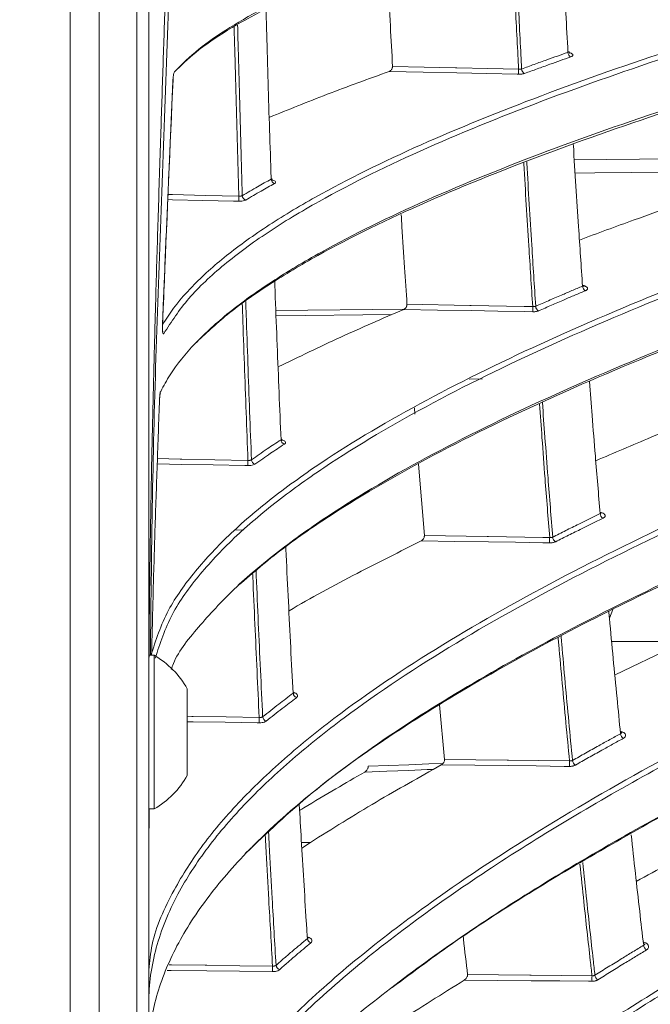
# Model space of a CAD drawing. Header units: millimetres. Extents: x 0 to 1118, y 0 to 864.
# Tile 144 of 256: x 391.78 to 399.47, y 423.44 to 435.46. Entities that reach past the tile are written whole.
import ezdxf

# ---------------------------------------------------------------- set-up
doc = ezdxf.new("R2010")
doc.units = ezdxf.units.MM
doc.styles.add('SLDTEXTSTYLE3', font='TXT', dxfattribs={"width": 0.605})
doc.dimstyles.new('SLDDIMSTYLE0', dxfattribs={"dimtxt": 3.175, "dimasz": 3.302, "dimexe": 0, "dimexo": 0.0625, "dimgap": 0.79375, "dimtad": 0, "dimtih": 1, "dimtoh": 1, "dimdec": 0, "dimlfac": 4, "dimrnd": 1e-09, "dimzin": 12, "dimdsep": 46, "dimtxsty": 'SLDTEXTSTYLE3', "dimsah": 1, "dimcen": 0.09, "dimadec": 0, "dimazin": 3, "dimtfac": 1, "dimtofl": 0, "dimtmove": 0, "dimatfit": 3, "dimfxl": 1, "dimfrac": 2, "dimtolj": 1, "dimtzin": 12, "dimarcsym": 0})
doc.dimstyles.new('SLDDIMSTYLE1', dxfattribs={"dimtxt": 3.175, "dimasz": 3.302, "dimexe": 0, "dimexo": 0.0625, "dimgap": 0.79375, "dimtad": 0, "dimtih": 1, "dimtoh": 1, "dimdec": 1, "dimlfac": 4, "dimrnd": 1e-09, "dimzin": 12, "dimdsep": 46, "dimtxsty": 'SLDTEXTSTYLE3', "dimsah": 1, "dimcen": 0.09, "dimadec": 0, "dimazin": 3, "dimtfac": 1, "dimtofl": 0, "dimtmove": 0, "dimatfit": 3, "dimfxl": 1, "dimfrac": 2, "dimtolj": 1, "dimtzin": 12, "dimarcsym": 0})

# ---------------------------------------------------------------- blocks, each defined once
blk = doc.blocks.new('_D')
at = {"color": 7, "linetype": 'Continuous', "lineweight": 0}
for p, q in [((297.585, 452.012), (447.586, 452.012)), ((445.986, 452.012), (445.986, 433.574)), ((445.986, 410.262), (445.986, 428.701)), ((390.092, 410.262), (447.586, 410.262))]:
    blk.add_line(p, q, dxfattribs=at)
for points in [[(445.986, 452.012), (445.478, 448.71), (446.494, 448.71)], [(445.986, 410.262), (446.494, 413.564), (445.478, 413.564)]]:
    blk.add_solid(points, dxfattribs=at)
at = {"color": 7, "linetype": 'Continuous', "lineweight": 0, "insert": (442.348, 432.794), "char_height": 3.175, "attachment_point": 1, "style": 'SLDTEXTSTYLE3'}
blk.add_mtext('167', dxfattribs=at)
blk = doc.blocks.new('_D_1')
at = {"color": 7, "linetype": 'Continuous', "lineweight": 0}
for p, q in [((378.572, 515.387), (455.724, 515.387)), ((454.124, 515.387), (454.124, 465.625)), ((454.124, 410.262), (454.124, 460.025)), ((390.092, 410.262), (455.724, 410.262))]:
    blk.add_line(p, q, dxfattribs=at)
for centre, start, end in [((453.54, 462.461), 153.4349, 206.5651), ((454.708, 462.461), 333.4349, 26.5651)]:
    blk.add_arc(centre, 5.448, start, end, dxfattribs=at)
for points in [[(454.124, 515.387), (453.616, 512.085), (454.632, 512.085)], [(454.124, 410.262), (454.632, 413.564), (453.616, 413.564)]]:
    blk.add_solid(points, dxfattribs=at)
at = {"color": 7, "linetype": 'Continuous', "lineweight": 0, "insert": (448.667, 464.117), "char_height": 3.175, "attachment_point": 1, "style": 'SLDTEXTSTYLE3'}
blk.add_mtext('420.5', dxfattribs=at)

msp = doc.modelspace()

# ---------------------------------------------------------------- linework, layer by layer
at = {"color": 7, "linetype": 'Continuous', "lineweight": 15}
for p, q in [((392.397, 419.637), (392.397, 476.387)), ((392.751, 476.387), (392.751, 419.637)), ((393.208, 419.637), (393.208, 476.387)), ((393.354, 476.387), (393.354, 419.637)), ((393.521, 431.723), (393.522, 431.723)), ((393.487, 430.825), (393.486, 430.825)), ((396.601, 430.644), (396.595, 430.72)), ((396.717, 429.16), (396.647, 430.03)), ((399.018, 428.258), (398.974, 428.154)), ((399.894, 427.87), (399.044, 427.462)), ((393.419, 427.7), (393.354, 427.7)), ((393.419, 425.825), (393.419, 427.7)), ((393.824, 426.235), (393.824, 427.29)), ((396.964, 426.429), (396.9, 427.097)), ((393.354, 425.825), (393.419, 425.825)), ((395.217, 425.416), (395.327, 425.416)), ((395.327, 425.416), (395.222, 425.347))]:
    msp.add_line(p, q, dxfattribs=at)
at = {"color": 9, "linetype": 'Continuous', "lineweight": 15}
for p, q in [((393.651, 434.727), (393.65, 434.727)), ((398.546, 433.746), (401.355, 433.774)), ((394.905, 431.908), (396.47, 431.924)), ((396.321, 431.857), (394.907, 431.843)), ((397.428, 431.075), (397.262, 431.068)), ((394.514, 429.232), (394.405, 429.227)), ((399.001, 427.869), (399.894, 427.87))]:
    msp.add_line(p, q, dxfattribs=at)
at = {"color": 7, "linetype": 'Continuous', "lineweight": 15, "flags": 128}
for points in [[(396.329, 434.885), (396.713, 434.877), (397.098, 434.869), (397.113, 434.868), (397.49, 434.86), (397.867, 434.852)], [(393.651, 434.727), (393.651, 434.727), (393.651, 434.727)], [(397.867, 434.79), (397.849, 434.79), (397.481, 434.798), (397.113, 434.806), (396.701, 434.815), (396.288, 434.824)], [(396.505, 431.984), (397.272, 431.97), (397.288, 431.969), (397.936, 431.957), (398.039, 431.955)], [(398.039, 431.891), (397.936, 431.893), (397.612, 431.899), (397.288, 431.905), (396.876, 431.913), (396.465, 431.921)], [(398.246, 429.071), (398.163, 429.073), (397.83, 429.078), (397.498, 429.083), (397.087, 429.089), (396.677, 429.096)], [(396.717, 429.16), (397.482, 429.149), (397.498, 429.148), (398.163, 429.138), (398.246, 429.137)], [(396.964, 426.429), (397.345, 426.424), (397.726, 426.42), (397.742, 426.42), (398.115, 426.415), (398.488, 426.411)], [(398.488, 426.344), (398.424, 426.344), (398.083, 426.349), (397.742, 426.353), (397.333, 426.358), (396.923, 426.363)], [(397.244, 423.803), (397.623, 423.799), (398.003, 423.796), (398.02, 423.796), (398.391, 423.793), (398.762, 423.789)], [(398.762, 423.722), (398.719, 423.722), (398.37, 423.725), (398.02, 423.728), (397.611, 423.732), (397.203, 423.735)]]:
    msp.add_lwpolyline(points, dxfattribs=at)
at = {"color": 9, "linetype": 'Continuous', "lineweight": 15, "flags": 128}
for points in [[(401.022, 433.608), (398.795, 433.586), (398.556, 433.584)], [(393.59, 433.322), (393.626, 433.321), (393.643, 433.321), (394.048, 433.312), (394.454, 433.303)], [(394.454, 433.241), (394.387, 433.242), (394.015, 433.25), (393.643, 433.258), (393.588, 433.26)], [(394.565, 430.014), (394.526, 430.015), (394.141, 430.022), (393.757, 430.029), (393.457, 430.035)], [(393.46, 430.099), (393.739, 430.094), (393.757, 430.093), (394.161, 430.086), (394.565, 430.078)], [(393.824, 426.955), (393.878, 426.954), (393.896, 426.954), (394.299, 426.947), (394.702, 426.941)], [(394.702, 426.875), (394.678, 426.876), (394.287, 426.882), (393.896, 426.888), (393.824, 426.889)], [(396.825, 426.307), (396.753, 426.304), (396.529, 426.295), (396.26, 426.285), (395.991, 426.275)], [(396.032, 426.346), (396.28, 426.355), (396.527, 426.364), (396.773, 426.374), (396.944, 426.38)], [(393.603, 423.922), (393.633, 423.922), (394.044, 423.917), (394.062, 423.917), (394.464, 423.912), (394.865, 423.907)], [(394.865, 423.839), (394.858, 423.84), (394.46, 423.844), (394.062, 423.849), (393.629, 423.855), (393.578, 423.855)]]:
    msp.add_lwpolyline(points, dxfattribs=at)
at = {"color": 7, "linetype": 'Continuous', "lineweight": 15}
for centre, radius, start, end in [((398.529, 435.057), 0.0605, 180.147, 245.7493), ((398.537, 434.821), 0.671, 177.3571, 182.6429), ((397.964, 434.855), 0.06, 180.299, 246.8758), ((394.904, 433.512), 0.0566, 181.411, 254.938), ((395.113, 433.272), 0.66, 177.3011, 182.6989), ((394.552, 433.31), 0.056, 181.572, 256.2072), ((398.711, 432.206), 0.064, 181.5005, 243.5668), ((398.762, 431.923), 0.723, 177.4697, 182.5303), ((398.139, 431.96), 0.0633, 181.634, 244.7193), ((395.026, 430.333), 0.0586, 182.5836, 253.1865), ((395.277, 430.046), 0.713, 177.4185, 182.5815), ((394.665, 430.088), 0.0579, 182.7168, 254.5566), ((398.929, 429.432), 0.0675, 182.8561, 241.5484), ((399.014, 429.104), 0.769, 177.5576, 182.4424), ((398.349, 429.145), 0.0666, 182.9799, 242.7105), ((392.881, 426.762), 1.081, 29.2162, 60.1179), ((395.176, 427.24), 0.0607, 183.8349, 251.4676), ((395.46, 426.908), 0.758, 177.5103, 182.4897), ((394.804, 426.954), 0.0598, 183.9505, 252.9215), ((399.181, 426.748), 0.0711, 184.2163, 239.6945), ((399.294, 426.377), 0.807, 177.6248, 182.3752), ((398.594, 426.421), 0.0701, 184.3385, 240.8499), ((392.881, 426.762), 1.081, 299.8821, 330.7838), ((395.353, 424.248), 0.0629, 185.163, 249.7769), ((399.467, 424.168), 0.0748, 185.596, 238.0098), ((395.661, 423.873), 0.797, 177.5807, 182.4193), ((394.969, 423.922), 0.0618, 185.273, 251.295), ((399.598, 423.755), 0.836, 177.6739, 182.3261), ((398.872, 423.802), 0.0736, 185.7234, 239.1424)]:
    msp.add_arc(centre, radius, start, end, dxfattribs=at)
for points, knots in [([(393.357, 468.363), (393.357, 468.325), (393.358, 468.128), (393.362, 467.773), (393.367, 467.299), (393.373, 466.935), (393.378, 466.638), (393.383, 466.346), (393.392, 465.885), (393.406, 465.239), (393.42, 464.669), (393.432, 464.255), (393.437, 464.054), (393.443, 463.858), (393.449, 463.643), (393.461, 463.228), (393.479, 462.638), (393.503, 461.905), (393.525, 461.233), (393.546, 460.586), (393.568, 459.939), (393.589, 459.33), (393.609, 458.734), (393.632, 458.008), (393.657, 457.244), (393.681, 456.454), (393.701, 455.748), (393.723, 454.942), (393.743, 454.119), (393.762, 453.271), (393.778, 452.43), (393.791, 451.6), (393.8, 450.935), (393.806, 450.385), (393.811, 449.854), (393.814, 449.304), (393.817, 448.814), (393.817, 448.462), (393.818, 448.207), (393.818, 448.017), (393.818, 447.827), (393.817, 447.545), (393.816, 447.124), (393.814, 446.635), (393.811, 446.155), (393.807, 445.737), (393.8, 445.038), (393.789, 444.255), (393.776, 443.492), (393.769, 443.105), (393.765, 442.912), (393.763, 442.816), (393.762, 442.767), (393.761, 442.743), (393.761, 442.731), (393.761, 442.725), (393.761, 442.722), (393.761, 442.721), (393.761, 442.72), (393.761, 442.719), (393.761, 442.719), (393.761, 442.719), (393.761, 442.719), (393.761, 442.719), (393.761, 442.719), (393.761, 442.719), (393.756, 442.471), (393.742, 441.858), (393.721, 441.021), (393.698, 440.172), (393.674, 439.331), (393.647, 438.466), (393.618, 437.572), (393.589, 436.697), (393.558, 435.791), (393.528, 434.888), (393.499, 434.002), (393.47, 433.092), (393.444, 432.23), (393.421, 431.392), (393.4, 430.546), (393.381, 429.625), (393.367, 428.693), (393.359, 428.038), (393.358, 427.695), (393.357, 427.662)], [0, 0, 0, 0, 0.002821, 0.014477, 0.026133, 0.037789, 0.041309, 0.047996, 0.059344, 0.075235, 0.09567, 0.101354, 0.105685, 0.1105, 0.115798, 0.121581, 0.141077, 0.159302, 0.175581, 0.190632, 0.206988, 0.223343, 0.235492, 0.250923, 0.276871, 0.291799, 0.309166, 0.328969, 0.35121, 0.369794, 0.391475, 0.413156, 0.430963, 0.440548, 0.453649, 0.470084, 0.481109, 0.489751, 0.49601, 0.499885, 0.503762, 0.510021, 0.520678, 0.534768, 0.546034, 0.556057, 0.5656, 0.597482, 0.613752, 0.621886, 0.625954, 0.627988, 0.629004, 0.629513, 0.629767, 0.629894, 0.629958, 0.62999, 0.630005, 0.630013, 0.630017, 0.630019, 0.63002, 0.630021, 0.630021, 0.630021, 0.630021, 0.648278, 0.675226, 0.69174, 0.71082, 0.737213, 0.755562, 0.776697, 0.801728, 0.822324, 0.843286, 0.867086, 0.889385, 0.906828, 0.928855, 0.951762, 0.974669, 0.997579, 1, 1, 1, 1]), ([(393.375, 427.7), (393.382, 428.383), (393.4, 430.269), (393.554, 434.557), (393.793, 440.6), (393.928, 447.889), (393.8, 455.219), (393.559, 461.325), (393.401, 465.694), (393.382, 467.621), (393.375, 468.325)], [0, 0, 0, 0, 0.05044, 0.139193, 0.316724, 0.496924, 0.677287, 0.857778, 0.948032, 1, 1, 1, 1]), ([(408.959, 439.197), (407.662, 438.96), (405.715, 438.604), (403.231, 438.095), (401.426, 437.697), (399.703, 437.278), (398.076, 436.832), (396.576, 436.355), (395.286, 435.854), (394.433, 435.414), (393.926, 435.07), (393.749, 434.897), (393.667, 434.818)], [0, 0, 0, 0, 0.201749, 0.302916, 0.404228, 0.505107, 0.606318, 0.709053, 0.812653, 0.908928, 0.957843, 1, 1, 1, 1]), ([(393.671, 434.824), (393.763, 434.915), (393.948, 435.097), (394.467, 435.453), (395.309, 435.889), (396.58, 436.385), (398.058, 436.859), (399.696, 437.309), (401.44, 437.734), (403.254, 438.135), (405.736, 438.644), (407.686, 439), (408.987, 439.237)], [0, 0, 0, 0, 0.047563, 0.095408, 0.192747, 0.292305, 0.392806, 0.495337, 0.598281, 0.698405, 0.798692, 1, 1, 1, 1]), ([(393.522, 431.729), (393.534, 431.749), (393.621, 431.9), (393.848, 432.178), (394.261, 432.558), (394.776, 432.93), (395.547, 433.395), (396.647, 433.936), (398.138, 434.539), (399.78, 435.113), (401.53, 435.655), (403.345, 436.167), (405.827, 436.818), (407.773, 437.274), (409.072, 437.579)], [0, 0, 0, 0, 0.0081467, 0.059481, 0.1108267, 0.163491, 0.2161656, 0.3133451, 0.4105867, 0.5102972, 0.6100339, 0.7073182, 0.8046124, 1, 1, 1, 1]), ([(409.1, 437.523), (407.806, 437.219), (405.865, 436.763), (403.384, 436.113), (401.581, 435.604), (399.856, 435.07), (398.227, 434.504), (396.72, 433.897), (395.59, 433.343), (394.793, 432.862), (394.258, 432.467), (393.816, 432.056), (393.631, 431.77), (393.538, 431.627)], [0, 0, 0, 0, 0.193505, 0.290512, 0.38765, 0.484323, 0.5813, 0.679671, 0.778832, 0.833242, 0.887935, 0.943723, 1, 1, 1, 1]), ([(393.5, 430.92), (393.536, 430.987), (393.642, 431.185), (393.907, 431.508), (394.324, 431.888), (394.843, 432.26), (395.617, 432.723), (396.721, 433.262), (398.212, 433.864), (399.858, 434.436), (401.607, 434.976), (403.422, 435.487), (405.904, 436.137), (407.848, 436.594), (409.145, 436.898)], [0, 0, 0, 0, 0.026008, 0.07628, 0.126926, 0.178559, 0.230456, 0.325438, 0.421272, 0.51893, 0.616958, 0.712454, 0.808093, 1, 1, 1, 1]), ([(398.469, 435.057), (398.46, 435.216), (398.442, 435.551), (398.415, 436.064), (398.392, 436.52), (398.379, 436.801), (398.375, 436.903)], [0, 0, 0, 0, 0.26035, 0.547234, 0.834142, 1, 1, 1, 1]), ([(409.117, 436.861), (407.824, 436.557), (405.882, 436.101), (403.398, 435.451), (401.592, 434.943), (399.864, 434.409), (398.228, 433.843), (396.716, 433.238), (395.592, 432.692), (394.816, 432.227), (394.305, 431.868), (394.045, 431.622), (393.92, 431.503)], [0, 0, 0, 0, 0.2081, 0.312413, 0.416862, 0.520918, 0.625297, 0.731156, 0.837855, 0.892852, 0.948095, 1, 1, 1, 1]), ([(396.329, 434.885), (396.32, 435.05), (396.301, 435.394), (396.279, 435.837), (396.266, 436.116), (396.261, 436.213)], [0, 0, 0, 0, 0.373172, 0.780948, 1, 1, 1, 1]), ([(394.848, 433.51), (394.848, 433.516), (394.841, 433.716), (394.828, 434.109), (394.81, 434.695), (394.796, 435.182), (394.788, 435.475), (394.785, 435.569)], [0, 0, 0, 0, 0.008896, 0.292379, 0.575907, 0.863604, 1, 1, 1, 1]), ([(393.381, 427.698), (393.44, 427.883), (393.552, 428.23), (393.91, 428.728), (394.347, 429.195), (394.889, 429.652), (395.686, 430.217), (396.81, 430.871), (398.315, 431.597), (399.968, 432.289), (401.721, 432.943), (403.538, 433.562), (406.019, 434.351), (407.958, 434.908), (409.252, 435.28)], [0, 0, 0, 0, 0.056508, 0.105931, 0.155724, 0.206484, 0.2575, 0.349249, 0.441778, 0.535971, 0.630498, 0.72264, 0.814911, 1, 1, 1, 1]), ([(409.28, 435.222), (407.991, 434.852), (406.057, 434.297), (403.577, 433.508), (401.772, 432.893), (400.042, 432.248), (398.403, 431.565), (396.883, 430.835), (395.746, 430.176), (394.948, 429.611), (394.41, 429.16), (393.966, 428.69), (393.604, 428.191), (393.492, 427.844), (393.434, 427.665)], [0, 0, 0, 0, 0.1849398, 0.2776157, 0.3704032, 0.4628011, 0.5554679, 0.649374, 0.7439856, 0.7935687, 0.8433706, 0.8940079, 0.945015, 1, 1, 1, 1]), ([(397.904, 434.854), (397.955, 434.873), (398.057, 434.911), (398.203, 434.963), (398.34, 435.012), (398.426, 435.042), (398.469, 435.057)], [0, 0, 0, 0, 0.275066, 0.550145, 0.775069, 1, 1, 1, 1]), ([(398.504, 435.002), (398.462, 434.987), (398.376, 434.957), (398.239, 434.908), (398.094, 434.856), (397.991, 434.818), (397.94, 434.8)], [0, 0, 0, 0, 0.224931, 0.449867, 0.724928, 1, 1, 1, 1]), ([(398.469, 435.057), (398.471, 435.058), (398.477, 435.06), (398.481, 435.064), (398.481, 435.067), (398.481, 435.069)], [0, 0, 0, 0, 0.3099062, 0.7637409, 1, 1, 1, 1]), ([(398.491, 435.046), (398.491, 435.046), (398.491, 435.046), (398.486, 435.052), (398.481, 435.061), (398.482, 435.067), (398.482, 435.069)], [0, 0, 0, 0, 0.226837, 0.506407, 0.872885, 1, 1, 1, 1]), ([(396.288, 434.824), (396.294, 434.827), (396.304, 434.832), (396.316, 434.845), (396.324, 434.859), (396.328, 434.873), (396.328, 434.881), (396.329, 434.885)], [0, 0, 0, 0, 0.285016, 0.527761, 0.711601, 0.862387, 1, 1, 1, 1]), ([(397.867, 434.852), (397.868, 434.852), (397.871, 434.852), (397.876, 434.851), (397.883, 434.851), (397.891, 434.852), (397.898, 434.853), (397.902, 434.854), (397.904, 434.854)], [0, 0, 0, 0, 0.0975519, 0.1957393, 0.3943375, 0.5986405, 0.7964062, 1, 1, 1, 1]), ([(393.521, 431.723), (393.531, 431.96), (393.551, 432.456), (393.583, 433.205), (393.617, 433.969), (393.639, 434.474), (393.65, 434.727)], [0, 0, 0, 0, 0.236291, 0.495692, 0.747846, 1, 1, 1, 1]), ([(393.522, 431.723), (393.53, 431.907), (393.57, 432.908), (393.615, 433.909), (393.651, 434.727)], [0, 0, 0, 0, 0.183745, 1, 1, 1, 1]), ([(393.671, 434.824), (393.668, 434.821), (393.663, 434.813), (393.657, 434.79), (393.652, 434.761), (393.651, 434.738), (393.65, 434.727)], [0, 0, 0, 0, 0.244749, 0.498227, 0.748916, 1, 1, 1, 1]), ([(393.651, 434.727), (393.652, 434.732), (393.652, 434.741), (393.653, 434.748), (393.653, 434.751)], [0, 0, 0, 0, 0.6648096, 1, 1, 1, 1]), ([(396.288, 434.824), (396.033, 434.732), (395.528, 434.549), (395.057, 434.358), (394.824, 434.263)], [0, 0, 0, 0, 0.50447, 1, 1, 1, 1]), ([(397.867, 434.79), (397.87, 434.79), (397.875, 434.79), (397.886, 434.79), (397.899, 434.791), (397.915, 434.793), (397.928, 434.796), (397.936, 434.798), (397.94, 434.8)], [0, 0, 0, 0, 0.0971435, 0.1949279, 0.3933249, 0.5974286, 0.7958361, 1, 1, 1, 1]), ([(393.628, 427.526), (393.637, 427.55), (393.701, 427.736), (393.982, 428.074), (394.412, 428.542), (394.963, 428.999), (395.764, 429.563), (396.893, 430.214), (398.4, 430.938), (400.054, 431.627), (401.807, 432.28), (403.624, 432.898), (406.105, 433.685), (408.041, 434.242), (409.333, 434.614)], [0, 0, 0, 0, 0.007756, 0.059804, 0.112241, 0.165696, 0.21942, 0.315851, 0.413091, 0.512052, 0.611359, 0.708283, 0.805338, 1, 1, 1, 1]), ([(409.304, 434.58), (408.016, 434.209), (406.081, 433.652), (403.599, 432.864), (401.791, 432.25), (400.057, 431.605), (398.413, 430.923), (396.885, 430.194), (395.743, 429.535), (394.936, 428.975), (394.592, 428.678), (394.423, 428.53)], [0, 0, 0, 0, 0.219448, 0.329402, 0.439485, 0.549219, 0.659267, 0.770763, 0.883083, 0.942254, 1, 1, 1, 1]), ([(398.647, 432.204), (398.639, 432.325), (398.622, 432.566), (398.595, 432.973), (398.566, 433.424), (398.545, 433.76), (398.534, 433.931), (398.534, 433.936)], [0, 0, 0, 0, 0.210659, 0.421335, 0.706289, 0.991287, 1, 1, 1, 1]), ([(401.304, 433.702), (400.98, 433.595), (400.294, 433.369), (399.394, 433.058), (398.83, 432.849), (398.609, 432.767)], [0, 0, 0, 0, 0.352369, 0.745914, 1, 1, 1, 1]), ([(394.496, 433.308), (394.527, 433.327), (394.588, 433.363), (394.678, 433.415), (394.764, 433.464), (394.82, 433.495), (394.848, 433.51)], [0, 0, 0, 0, 0.268262, 0.536547, 0.768267, 1, 1, 1, 1]), ([(394.848, 433.51), (394.85, 433.512), (394.854, 433.515), (394.854, 433.518), (394.853, 433.519)], [0, 0, 0, 0, 0.682642, 1, 1, 1, 1]), ([(394.865, 433.494), (394.865, 433.494), (394.864, 433.494), (394.859, 433.5), (394.854, 433.509), (394.855, 433.516), (394.855, 433.519)], [0, 0, 0, 0, 0.216007, 0.477281, 0.824028, 1, 1, 1, 1]), ([(394.89, 433.457), (394.862, 433.442), (394.806, 433.411), (394.72, 433.362), (394.63, 433.31), (394.569, 433.274), (394.539, 433.255)], [0, 0, 0, 0, 0.231728, 0.463471, 0.731724, 1, 1, 1, 1]), ([(394.454, 433.303), (394.454, 433.303), (394.461, 433.302), (394.473, 433.302), (394.487, 433.304), (394.493, 433.307), (394.496, 433.308)], [0, 0, 0, 0, 0.046613, 0.365357, 0.682945, 1, 1, 1, 1]), ([(394.454, 433.241), (394.455, 433.241), (394.468, 433.24), (394.492, 433.242), (394.521, 433.247), (394.533, 433.253), (394.539, 433.255)], [0, 0, 0, 0, 0.04646, 0.364559, 0.682266, 1, 1, 1, 1]), ([(396.505, 431.984), (396.495, 432.133), (396.474, 432.447), (396.45, 432.812), (396.437, 433.028), (396.434, 433.077)], [0, 0, 0, 0, 0.412103, 0.865292, 1, 1, 1, 1]), ([(409.485, 432.984), (408.202, 432.548), (406.277, 431.893), (403.799, 430.969), (401.993, 430.251), (400.259, 429.498), (398.61, 428.704), (397.076, 427.856), (395.917, 427.091), (395.095, 426.434), (394.533, 425.907), (394.059, 425.357), (393.675, 424.764), (393.417, 424.129), (393.354, 423.683), (393.354, 423.458), (393.354, 423.458)], [0, 0, 0, 0, 0.174179, 0.261424, 0.348761, 0.435785, 0.523041, 0.611368, 0.700306, 0.747344, 0.794579, 0.842566, 0.890888, 0.94509, 0.999999, 1, 1, 1, 1]), ([(393.354, 422.85), (393.354, 422.85), (393.354, 423.053), (393.406, 423.465), (393.637, 424.08), (394.015, 424.692), (394.574, 425.349), (395.341, 426.042), (396.328, 426.761), (397.447, 427.452), (398.644, 428.101), (399.886, 428.707), (401.579, 429.467), (403.819, 430.373), (406.635, 431.405), (408.573, 432.064), (409.543, 432.394)], [0, 0, 0, 0, 0.000001, 0.049648, 0.10042, 0.151729, 0.204059, 0.271398, 0.339321, 0.408589, 0.478159, 0.542737, 0.607435, 0.737416, 0.868627, 1, 1, 1, 1]), ([(409.515, 432.364), (408.555, 432.037), (406.635, 431.384), (403.831, 430.358), (401.584, 429.451), (399.871, 428.683), (398.626, 428.076), (397.438, 427.434), (396.327, 426.75), (395.327, 426.037), (394.796, 425.531), (394.536, 425.283)], [0, 0, 0, 0, 0.163694, 0.327523, 0.492271, 0.575044, 0.65781, 0.743222, 0.828946, 0.916005, 1, 1, 1, 1]), ([(394.968, 430.33), (394.96, 430.522), (394.944, 430.905), (394.921, 431.484), (394.903, 431.936), (394.894, 432.197), (394.891, 432.263)], [0, 0, 0, 0, 0.2995305, 0.5991104, 0.8984174, 1, 1, 1, 1]), ([(398.076, 431.959), (398.127, 431.981), (398.231, 432.027), (398.379, 432.09), (398.517, 432.149), (398.604, 432.186), (398.647, 432.204)], [0, 0, 0, 0, 0.275391, 0.550793, 0.775394, 1, 1, 1, 1]), ([(398.647, 432.204), (398.65, 432.205), (398.655, 432.208), (398.66, 432.213), (398.659, 432.217), (398.659, 432.218)], [0, 0, 0, 0, 0.3079374, 0.7508664, 1, 1, 1, 1]), ([(398.667, 432.201), (398.666, 432.201), (398.666, 432.201), (398.661, 432.208), (398.661, 432.215), (398.661, 432.218)], [0, 0, 0, 0, 0.288008, 0.714833, 1, 1, 1, 1]), ([(398.683, 432.148), (398.639, 432.13), (398.553, 432.094), (398.415, 432.035), (398.267, 431.971), (398.164, 431.926), (398.112, 431.903)], [0, 0, 0, 0, 0.2246064, 0.4492183, 0.7246037, 1, 1, 1, 1]), ([(396.465, 431.921), (396.47, 431.924), (396.48, 431.929), (396.493, 431.943), (396.501, 431.958), (396.505, 431.971), (396.505, 431.98), (396.505, 431.984)], [0, 0, 0, 0, 0.28486, 0.526364, 0.709026, 0.858674, 1, 1, 1, 1]), ([(398.039, 431.955), (398.04, 431.955), (398.043, 431.955), (398.049, 431.955), (398.055, 431.955), (398.063, 431.955), (398.07, 431.957), (398.074, 431.958), (398.076, 431.959)], [0, 0, 0, 0, 0.097072, 0.194756, 0.396611, 0.604351, 0.799412, 1, 1, 1, 1]), ([(396.465, 431.921), (396.206, 431.809), (395.678, 431.58), (395.184, 431.34), (394.931, 431.218)], [0, 0, 0, 0, 0.488523, 1, 1, 1, 1]), ([(398.039, 431.891), (398.042, 431.891), (398.047, 431.891), (398.058, 431.892), (398.071, 431.893), (398.087, 431.895), (398.1, 431.899), (398.108, 431.902), (398.112, 431.903)], [0, 0, 0, 0, 0.096575, 0.193769, 0.395354, 0.602843, 0.798693, 1, 1, 1, 1]), ([(393.525, 431.648), (393.525, 431.648), (393.525, 431.648), (393.525, 431.65), (393.524, 431.657), (393.522, 431.671), (393.521, 431.694), (393.521, 431.715), (393.522, 431.727), (393.522, 431.729)], [0, 0, 0, 0, 0.015691, 0.109936, 0.244094, 0.433624, 0.66921, 0.939614, 1, 1, 1, 1]), ([(393.521, 431.723), (393.521, 431.716), (393.521, 431.699), (393.521, 431.671), (393.523, 431.645), (393.527, 431.627), (393.532, 431.62), (393.536, 431.625), (393.538, 431.627)], [0, 0, 0, 0, 0.101897, 0.280347, 0.459914, 0.640086, 0.820102, 1, 1, 1, 1]), ([(398.862, 429.428), (398.852, 429.545), (398.832, 429.779), (398.799, 430.178), (398.766, 430.598), (398.743, 430.902), (398.732, 431.04)], [0, 0, 0, 0, 0.219705, 0.439428, 0.744506, 1, 1, 1, 1]), ([(401.234, 431.06), (400.644, 430.829), (399.821, 430.507), (399.032, 430.169), (398.808, 430.073)], [0, 0, 0, 0, 0.716087, 1, 1, 1, 1]), ([(393.5, 430.92), (393.498, 430.917), (393.495, 430.91), (393.491, 430.888), (393.488, 430.858), (393.487, 430.836), (393.486, 430.825)], [0, 0, 0, 0, 0.196798, 0.465113, 0.732369, 1, 1, 1, 1]), ([(393.487, 430.825), (393.487, 430.831), (393.488, 430.848), (393.49, 430.872), (393.493, 430.891), (393.495, 430.899), (393.496, 430.902), (393.495, 430.9), (393.495, 430.9)], [0, 0, 0, 0, 0.160158, 0.440307, 0.666259, 0.826774, 0.934395, 1, 1, 1, 1]), ([(409.708, 430.819), (408.433, 430.317), (406.52, 429.563), (404.047, 428.508), (402.09, 427.62), (400.067, 426.616), (398.375, 425.656), (397.118, 424.837), (396.227, 424.188), (395.416, 423.509), (394.741, 422.836), (394.201, 422.174), (393.798, 421.529), (393.499, 420.858), (393.417, 420.401), (393.376, 420.17)], [0, 0, 0, 0, 0.17646, 0.264807, 0.353233, 0.463602, 0.574431, 0.631019, 0.687761, 0.745284, 0.802792, 0.851155, 0.900415, 0.949663, 1, 1, 1, 1]), ([(393.389, 427.7), (393.395, 427.947), (393.407, 428.456), (393.43, 429.231), (393.457, 430.025), (393.476, 430.558), (393.486, 430.825)], [0, 0, 0, 0, 0.2376094, 0.4879482, 0.7439727, 1, 1, 1, 1]), ([(394.608, 430.085), (394.639, 430.107), (394.702, 430.152), (394.794, 430.214), (394.882, 430.274), (394.939, 430.311), (394.968, 430.33)], [0, 0, 0, 0, 0.268707, 0.537438, 0.768712, 1, 1, 1, 1]), ([(395.009, 430.277), (394.981, 430.258), (394.924, 430.221), (394.836, 430.161), (394.744, 430.098), (394.681, 430.054), (394.65, 430.032)], [0, 0, 0, 0, 0.231283, 0.46258, 0.731279, 1, 1, 1, 1]), ([(394.968, 430.33), (394.971, 430.332), (394.975, 430.335), (394.974, 430.339), (394.974, 430.34)], [0, 0, 0, 0, 0.677156, 1, 1, 1, 1]), ([(394.982, 430.321), (394.982, 430.321), (394.981, 430.322), (394.976, 430.329), (394.975, 430.337), (394.975, 430.34)], [0, 0, 0, 0, 0.27621, 0.677193, 1, 1, 1, 1]), ([(393.392, 419.692), (393.436, 419.903), (393.524, 420.324), (393.809, 420.952), (394.197, 421.571), (394.715, 422.211), (395.361, 422.861), (396.138, 423.52), (397.001, 424.158), (398.267, 424.994), (400.017, 425.993), (402.111, 427.032), (404.109, 427.936), (406.582, 428.99), (408.495, 429.747), (409.771, 430.251)], [0, 0, 0, 0, 0.0462554, 0.0925197, 0.1402507, 0.1879926, 0.2432132, 0.2987318, 0.3549678, 0.4113767, 0.5277946, 0.6448705, 0.7335019, 0.8222237, 1, 1, 1, 1]), ([(409.742, 430.224), (408.468, 429.72), (406.556, 428.964), (404.081, 427.909), (402.113, 427.018), (400.069, 426.008), (398.358, 425.036), (397.123, 424.241), (396.578, 423.834), (396.326, 423.646)], [0, 0, 0, 0, 0.258203, 0.387459, 0.516824, 0.680196, 0.844251, 0.928037, 1, 1, 1, 1]), ([(394.565, 430.078), (394.568, 430.078), (394.574, 430.078), (394.583, 430.078), (394.591, 430.079), (394.597, 430.081), (394.603, 430.083), (394.606, 430.084), (394.608, 430.085)], [0, 0, 0, 0, 0.176374, 0.359033, 0.517152, 0.679859, 0.837608, 1, 1, 1, 1]), ([(394.565, 430.014), (394.566, 430.014), (394.579, 430.014), (394.602, 430.015), (394.631, 430.022), (394.644, 430.029), (394.65, 430.032)], [0, 0, 0, 0, 0.036888, 0.35826, 0.679114, 1, 1, 1, 1]), ([(398.283, 429.141), (398.335, 429.168), (398.441, 429.221), (398.59, 429.295), (398.73, 429.364), (398.818, 429.407), (398.862, 429.428)], [0, 0, 0, 0, 0.2757193, 0.5514491, 0.775722, 1, 1, 1, 1]), ([(398.862, 429.428), (398.864, 429.429), (398.87, 429.432), (398.874, 429.438), (398.874, 429.443), (398.874, 429.444)], [0, 0, 0, 0, 0.307931, 0.742141, 1, 1, 1, 1]), ([(398.879, 429.432), (398.878, 429.433), (398.878, 429.433), (398.874, 429.439), (398.875, 429.443), (398.875, 429.444)], [0, 0, 0, 0, 0.317982, 0.853948, 1, 1, 1, 1]), ([(398.897, 429.372), (398.853, 429.351), (398.766, 429.308), (398.626, 429.239), (398.476, 429.165), (398.371, 429.112), (398.319, 429.085)], [0, 0, 0, 0, 0.224279, 0.448563, 0.724276, 1, 1, 1, 1]), ([(396.677, 429.096), (396.416, 428.964), (395.865, 428.685), (395.328, 428.4), (395.065, 428.242), (395.064, 428.242)], [0, 0, 0, 0, 0.471532, 0.998513, 1, 1, 1, 1]), ([(396.677, 429.096), (396.682, 429.099), (396.693, 429.105), (396.705, 429.12), (396.713, 429.134), (396.717, 429.148), (396.717, 429.156), (396.717, 429.16)], [0, 0, 0, 0, 0.284579, 0.524959, 0.706472, 0.854917, 1, 1, 1, 1]), ([(398.246, 429.137), (398.248, 429.137), (398.25, 429.137), (398.256, 429.136), (398.262, 429.136), (398.27, 429.137), (398.277, 429.139), (398.281, 429.14), (398.283, 429.141)], [0, 0, 0, 0, 0.094279, 0.189103, 0.392904, 0.602632, 0.798551, 1, 1, 1, 1]), ([(398.246, 429.071), (398.249, 429.071), (398.254, 429.071), (398.265, 429.072), (398.278, 429.073), (398.293, 429.076), (398.307, 429.08), (398.315, 429.084), (398.319, 429.085)], [0, 0, 0, 0, 0.093701, 0.187958, 0.391397, 0.600804, 0.797671, 1, 1, 1, 1]), ([(395.115, 427.236), (395.105, 427.422), (395.086, 427.794), (395.058, 428.356), (395.038, 428.766), (395.028, 428.989), (395.026, 429.023)], [0, 0, 0, 0, 0.314562, 0.629176, 0.943538, 1, 1, 1, 1]), ([(393.462, 417.379), (393.503, 417.513), (393.619, 417.894), (393.911, 418.515), (394.366, 419.237), (394.929, 419.944), (395.783, 420.84), (397.013, 421.894), (398.684, 423.076), (400.518, 424.201), (402.399, 425.235), (404.278, 426.189), (406.745, 427.373), (408.646, 428.227), (409.914, 428.798)], [0, 0, 0, 0, 0.027034, 0.077468, 0.128298, 0.180155, 0.232282, 0.331525, 0.431681, 0.533683, 0.636027, 0.72689, 0.817834, 1, 1, 1, 1]), ([(409.944, 428.738), (408.678, 428.17), (406.779, 427.316), (404.313, 426.133), (402.45, 425.187), (400.596, 424.169), (398.779, 423.059), (397.09, 421.871), (395.844, 420.808), (394.99, 419.911), (394.431, 419.214), (393.968, 418.487), (393.671, 417.859), (393.552, 417.474), (393.513, 417.345)], [0, 0, 0, 0, 0.182172, 0.273339, 0.364573, 0.464526, 0.564744, 0.666274, 0.768611, 0.819176, 0.869969, 0.921643, 0.973711, 1, 1, 1, 1]), ([(399.11, 426.743), (399.096, 426.887), (399.066, 427.192), (399.02, 427.662), (398.987, 428.014), (398.97, 428.205), (398.967, 428.233)], [0, 0, 0, 0, 0.293317, 0.61957, 0.94585, 1, 1, 1, 1]), ([(396.518, 415.575), (396.856, 415.903), (397.532, 416.562), (399.03, 417.816), (401.046, 419.299), (403.628, 420.969), (406.954, 422.951), (410.247, 424.797), (413.386, 426.603), (414.869, 427.568), (415.612, 428.051)], [0, 0, 0, 0, 0.066779, 0.133773, 0.26881, 0.402355, 0.53617, 0.768031, 0.883937, 1, 1, 1, 1]), ([(415.616, 427.494), (415.039, 427.109), (413.885, 426.338), (411.445, 424.884), (408.57, 423.252), (405.333, 421.386), (402.411, 419.592), (400.098, 418.002), (398.356, 416.651), (397.556, 415.934), (397.155, 415.575)], [0, 0, 0, 0, 0.095071, 0.190331, 0.381226, 0.535051, 0.688989, 0.843942, 0.921866, 1, 1, 1, 1]), ([(394.744, 426.949), (394.777, 426.975), (394.842, 427.027), (394.936, 427.101), (395.027, 427.17), (395.086, 427.214), (395.115, 427.236)], [0, 0, 0, 0, 0.2692064, 0.5384348, 0.7692109, 1, 1, 1, 1]), ([(395.156, 427.182), (395.127, 427.161), (395.069, 427.117), (394.978, 427.047), (394.884, 426.974), (394.819, 426.922), (394.786, 426.896)], [0, 0, 0, 0, 0.230785, 0.461583, 0.730781, 1, 1, 1, 1]), ([(395.115, 427.236), (395.115, 427.236), (395.119, 427.238), (395.122, 427.242), (395.121, 427.247), (395.121, 427.248)], [0, 0, 0, 0, 0.071813, 0.6754, 1, 1, 1, 1]), ([(395.127, 427.234), (395.127, 427.235), (395.126, 427.235), (395.122, 427.241), (395.123, 427.247), (395.123, 427.248)], [0, 0, 0, 0, 0.300224, 0.796272, 1, 1, 1, 1]), ([(394.702, 426.941), (394.705, 426.941), (394.711, 426.941), (394.719, 426.941), (394.727, 426.942), (394.734, 426.944), (394.74, 426.946), (394.743, 426.948), (394.744, 426.949)], [0, 0, 0, 0, 0.173021, 0.351782, 0.511741, 0.676332, 0.835814, 1, 1, 1, 1]), ([(394.702, 426.875), (394.703, 426.875), (394.715, 426.875), (394.738, 426.877), (394.767, 426.884), (394.78, 426.892), (394.786, 426.896)], [0, 0, 0, 0, 0.0255119, 0.3507797, 0.6753707, 1, 1, 1, 1]), ([(398.524, 426.415), (398.577, 426.446), (398.684, 426.506), (398.836, 426.591), (398.978, 426.67), (399.066, 426.719), (399.11, 426.743)], [0, 0, 0, 0, 0.276039, 0.552088, 0.776042, 1, 1, 1, 1]), ([(399.146, 426.687), (399.101, 426.662), (399.013, 426.614), (398.871, 426.535), (398.72, 426.451), (398.613, 426.39), (398.56, 426.359)], [0, 0, 0, 0, 0.223959, 0.447923, 0.723957, 1, 1, 1, 1]), ([(399.11, 426.743), (399.113, 426.744), (399.119, 426.748), (399.124, 426.754), (399.123, 426.76), (399.123, 426.762)], [0, 0, 0, 0, 0.3060863, 0.7288994, 1, 1, 1, 1]), ([(399.126, 426.754), (399.126, 426.754), (399.125, 426.754), (399.124, 426.759), (399.124, 426.762)], [0, 0, 0, 0, 0.360303, 1, 1, 1, 1]), ([(396.923, 426.363), (396.929, 426.366), (396.939, 426.373), (396.952, 426.388), (396.96, 426.403), (396.964, 426.417), (396.964, 426.425), (396.964, 426.429)], [0, 0, 0, 0, 0.284204, 0.523579, 0.704005, 0.851231, 1, 1, 1, 1]), ([(396.923, 426.363), (396.657, 426.212), (396.25, 425.983), (395.723, 425.665), (395.459, 425.499), (395.327, 425.416)], [0, 0, 0, 0, 0.486364, 0.743052, 1, 1, 1, 1]), ([(395.991, 426.275), (395.997, 426.279), (396.007, 426.286), (396.02, 426.303), (396.028, 426.319), (396.032, 426.334), (396.032, 426.342), (396.032, 426.346)], [0, 0, 0, 0, 0.272703, 0.517869, 0.706223, 0.86087, 1, 1, 1, 1]), ([(398.488, 426.411), (398.489, 426.41), (398.491, 426.41), (398.497, 426.41), (398.503, 426.41), (398.511, 426.411), (398.518, 426.413), (398.522, 426.415), (398.524, 426.415)], [0, 0, 0, 0, 0.091179, 0.182838, 0.388735, 0.600599, 0.79753, 1, 1, 1, 1]), ([(398.488, 426.344), (398.49, 426.344), (398.495, 426.344), (398.506, 426.344), (398.519, 426.346), (398.534, 426.349), (398.548, 426.354), (398.556, 426.357), (398.56, 426.359)], [0, 0, 0, 0, 0.0905291, 0.1815491, 0.3869798, 0.5984459, 0.7964859, 1, 1, 1, 1]), ([(402.124, 426.394), (401.798, 426.233), (401.108, 425.892), (400.165, 425.409), (399.56, 425.081), (399.303, 424.941)], [0, 0, 0, 0, 0.340349, 0.71993, 1, 1, 1, 1]), ([(394.75, 415.904), (394.974, 416.191), (395.422, 416.767), (396.233, 417.599), (397.131, 418.412), (398.486, 419.505), (400.377, 420.825), (403.181, 422.529), (406.493, 424.323), (408.996, 425.597), (410.248, 426.235)], [0, 0, 0, 0, 0.0672991, 0.1349576, 0.2049979, 0.2752537, 0.4256459, 0.5768715, 0.7882914, 1, 1, 1, 1]), ([(395.991, 426.275), (395.873, 426.207), (395.621, 426.063), (395.356, 425.906), (395.212, 425.817), (395.194, 425.806)], [0, 0, 0, 0, 0.4407232, 0.9324239, 1, 1, 1, 1]), ([(393.544, 416.874), (393.626, 417.107), (393.792, 417.576), (394.209, 418.312), (394.769, 419.081), (395.496, 419.877), (396.332, 420.648), (397.249, 421.385), (398.412, 422.222), (399.849, 423.144), (401.593, 424.143), (403.416, 425.106), (404.679, 425.721), (405.31, 426.029)], [0, 0, 0, 0, 0.062001, 0.124474, 0.201267, 0.27863, 0.357371, 0.436443, 0.513057, 0.634047, 0.755443, 0.877647, 1, 1, 1, 1]), ([(393.354, 424.828), (393.354, 424.828), (393.354, 425.089), (393.355, 425.422), (393.359, 425.754), (393.359, 425.825)], [0, 0, 0, 0, 0.000015, 0.786907, 1, 1, 1, 1]), ([(395.29, 424.243), (395.285, 424.313), (395.27, 424.549), (395.245, 424.952), (395.217, 425.425), (395.199, 425.735), (395.19, 425.876)], [0, 0, 0, 0, 0.131155, 0.4369256, 0.7427389, 1, 1, 1, 1]), ([(399.393, 424.161), (399.376, 424.299), (399.342, 424.591), (399.291, 425.04), (399.257, 425.353), (399.24, 425.508)], [0, 0, 0, 0, 0.310997, 0.657082, 1, 1, 1, 1]), ([(394.325, 415.953), (394.39, 416.055), (394.688, 416.516), (395.32, 417.313), (396.296, 418.322), (397.402, 419.293), (398.702, 420.299), (400.193, 421.327), (402.398, 422.711), (404.155, 423.675), (405.317, 424.313)], [0, 0, 0, 0, 0.030235, 0.137044, 0.244726, 0.354403, 0.464522, 0.599691, 0.735216, 1, 1, 1, 1]), ([(405.556, 424.366), (404.949, 424.039), (403.736, 423.383), (401.97, 422.36), (400.262, 421.295), (398.73, 420.238), (397.379, 419.192), (396.221, 418.159), (395.177, 417.07), (394.64, 416.294), (394.369, 415.905)], [0, 0, 0, 0, 0.135316, 0.270736, 0.406675, 0.542928, 0.656515, 0.770554, 0.884756, 1, 1, 1, 1]), ([(397.244, 423.803), (397.227, 423.947), (397.209, 424.101), (397.192, 424.258), (397.191, 424.269)], [0, 0, 0, 0, 0.930194, 1, 1, 1, 1]), ([(394.907, 423.916), (394.941, 423.946), (395.008, 424.005), (395.106, 424.089), (395.2, 424.168), (395.26, 424.218), (395.29, 424.243)], [0, 0, 0, 0, 0.269747, 0.539515, 0.769751, 1, 1, 1, 1]), ([(395.331, 424.189), (395.301, 424.165), (395.241, 424.115), (395.147, 424.036), (395.05, 423.952), (394.983, 423.893), (394.949, 423.863)], [0, 0, 0, 0, 0.230245, 0.460503, 0.730241, 1, 1, 1, 1]), ([(395.29, 424.243), (395.29, 424.243), (395.294, 424.246), (395.297, 424.251), (395.297, 424.255), (395.297, 424.257)], [0, 0, 0, 0, 0.090546, 0.672983, 1, 1, 1, 1]), ([(395.3, 424.248), (395.3, 424.248), (395.3, 424.248), (395.297, 424.254), (395.297, 424.257), (395.297, 424.257)], [0, 0, 0, 0, 0.333997, 0.972628, 1, 1, 1, 1]), ([(398.798, 423.795), (398.853, 423.829), (398.961, 423.897), (399.115, 423.992), (399.258, 424.08), (399.348, 424.134), (399.393, 424.161)], [0, 0, 0, 0, 0.276344, 0.552696, 0.776346, 1, 1, 1, 1]), ([(399.393, 424.161), (399.395, 424.163), (399.401, 424.167), (399.406, 424.174), (399.405, 424.18), (399.405, 424.183)], [0, 0, 0, 0, 0.302106, 0.711152, 1, 1, 1, 1]), ([(399.406, 424.179), (399.406, 424.179), (399.406, 424.179), (399.406, 424.181), (399.406, 424.183)], [0, 0, 0, 0, 0.435933, 1, 1, 1, 1]), ([(399.427, 424.105), (399.383, 424.078), (399.293, 424.024), (399.15, 423.936), (398.996, 423.841), (398.888, 423.773), (398.834, 423.739)], [0, 0, 0, 0, 0.2236554, 0.4473151, 0.7236532, 1, 1, 1, 1]), ([(394.865, 423.907), (394.868, 423.907), (394.874, 423.906), (394.882, 423.907), (394.89, 423.908), (394.897, 423.91), (394.903, 423.913), (394.906, 423.915), (394.907, 423.916)], [0, 0, 0, 0, 0.169152, 0.343472, 0.505541, 0.672291, 0.83376, 1, 1, 1, 1]), ([(394.865, 423.839), (394.866, 423.839), (394.877, 423.839), (394.9, 423.841), (394.93, 423.849), (394.943, 423.859), (394.949, 423.863)], [0, 0, 0, 0, 0.0124886, 0.3422224, 0.6710886, 1, 1, 1, 1]), ([(397.203, 423.735), (397.209, 423.739), (397.219, 423.747), (397.232, 423.762), (397.24, 423.777), (397.244, 423.791), (397.244, 423.799), (397.244, 423.803)], [0, 0, 0, 0, 0.283792, 0.522228, 0.701634, 0.847664, 1, 1, 1, 1]), ([(398.762, 423.789), (398.763, 423.789), (398.766, 423.789), (398.771, 423.789), (398.777, 423.789), (398.785, 423.79), (398.792, 423.792), (398.796, 423.794), (398.798, 423.795)], [0, 0, 0, 0, 0.086073, 0.172537, 0.377407, 0.587997, 0.791005, 1, 1, 1, 1]), ([(397.203, 423.735), (396.934, 423.567), (396.364, 423.21), (395.765, 422.815), (395.448, 422.582), (395.405, 422.55)], [0, 0, 0, 0, 0.436102, 0.922917, 1, 1, 1, 1]), ([(398.762, 423.722), (398.764, 423.722), (398.769, 423.722), (398.779, 423.722), (398.792, 423.724), (398.808, 423.727), (398.822, 423.732), (398.83, 423.737), (398.834, 423.739)], [0, 0, 0, 0, 0.0853693, 0.1711418, 0.3754119, 0.5854967, 0.7897849, 1, 1, 1, 1])]:
    msp.add_open_spline(points, degree=3, knots=knots, dxfattribs=at)
at = {"color": 9, "linetype": 'Continuous', "lineweight": 15}
for points, knots in [([(397.867, 434.852), (397.863, 434.923), (397.845, 435.265), (397.819, 435.789), (397.793, 436.342), (397.781, 436.624), (397.776, 436.724)], [0, 0, 0, 0, 0.115001, 0.550853, 0.841294, 1, 1, 1, 1]), ([(397.813, 436.736), (397.817, 436.634), (397.83, 436.35), (397.856, 435.795), (397.882, 435.27), (397.9, 434.927), (397.904, 434.854)], [0, 0, 0, 0, 0.160776, 0.449661, 0.88318, 1, 1, 1, 1]), ([(394.454, 433.303), (394.453, 433.314), (394.447, 433.519), (394.435, 433.919), (394.419, 434.511), (394.406, 434.993), (394.398, 435.281), (394.396, 435.367)], [0, 0, 0, 0, 0.015866, 0.300059, 0.584296, 0.876557, 1, 1, 1, 1]), ([(394.439, 435.389), (394.441, 435.293), (394.448, 435.001), (394.462, 434.508), (394.478, 433.91), (394.49, 433.509), (394.496, 433.308)], [0, 0, 0, 0, 0.137032, 0.418848, 0.7094, 1, 1, 1, 1]), ([(398.493, 435.051), (398.494, 435.051), (398.504, 435.048), (398.517, 435.041), (398.53, 435.03), (398.53, 435.018), (398.521, 435.009), (398.509, 435.004), (398.504, 435.002)], [0, 0, 0, 0, 0.009325, 0.22213, 0.43446, 0.645867, 0.856316, 1, 1, 1, 1]), ([(398.039, 431.955), (398.031, 432.079), (398.015, 432.326), (397.988, 432.739), (397.96, 433.196), (397.94, 433.533), (397.93, 433.704), (397.93, 433.708)], [0, 0, 0, 0, 0.2128152, 0.4256482, 0.7096813, 0.9937567, 1, 1, 1, 1]), ([(397.966, 433.723), (397.966, 433.717), (397.976, 433.543), (397.997, 433.204), (398.025, 432.746), (398.051, 432.331), (398.067, 432.083), (398.076, 431.959)], [0, 0, 0, 0, 0.01006, 0.292153, 0.574289, 0.787136, 1, 1, 1, 1]), ([(394.89, 433.457), (394.89, 433.457), (394.896, 433.461), (394.903, 433.468), (394.903, 433.479), (394.891, 433.49), (394.872, 433.498), (394.857, 433.502), (394.851, 433.503)], [0, 0, 0, 0, 0.012438, 0.227606, 0.443313, 0.659556, 0.876093, 1, 1, 1, 1]), ([(393.354, 423.859), (393.365, 423.963), (393.397, 424.291), (393.629, 424.804), (394.002, 425.393), (394.471, 425.939), (395.036, 426.474), (395.859, 427.131), (397.005, 427.891), (398.526, 428.735), (400.188, 429.539), (401.944, 430.301), (403.762, 431.024), (406.24, 431.948), (408.169, 432.605), (409.456, 433.042)], [0, 0, 0, 0, 0.025998, 0.082682, 0.131038, 0.179743, 0.229349, 0.279193, 0.368348, 0.458204, 0.549546, 0.641185, 0.730694, 0.820313, 1, 1, 1, 1]), ([(398.647, 432.214), (398.656, 432.211), (398.675, 432.207), (398.696, 432.195), (398.708, 432.182), (398.709, 432.168), (398.699, 432.157), (398.687, 432.151), (398.683, 432.148)], [0, 0, 0, 0, 0.1639142, 0.343381, 0.522268, 0.7001574, 0.8770807, 1, 1, 1, 1]), ([(394.565, 430.078), (394.557, 430.273), (394.542, 430.663), (394.521, 431.252), (394.505, 431.694), (394.497, 431.94), (394.496, 431.988)], [0, 0, 0, 0, 0.308437, 0.616925, 0.925604, 1, 1, 1, 1]), ([(394.538, 432.017), (394.539, 431.963), (394.548, 431.71), (394.564, 431.262), (394.585, 430.672), (394.6, 430.281), (394.608, 430.085)], [0, 0, 0, 0, 0.083907, 0.388525, 0.694237, 1, 1, 1, 1]), ([(393.354, 420.319), (393.402, 420.562), (393.504, 421.087), (393.945, 421.937), (394.573, 422.762), (395.334, 423.524), (396.105, 424.177), (397.111, 424.921), (398.389, 425.741), (400.136, 426.723), (402.022, 427.661), (404.011, 428.563), (406.485, 429.619), (408.401, 430.374), (409.679, 430.878)], [0, 0, 0, 0, 0.05345, 0.115234, 0.191366, 0.246163, 0.301247, 0.357025, 0.442498, 0.528369, 0.644409, 0.733146, 0.821978, 1, 1, 1, 1]), ([(398.246, 429.137), (398.237, 429.257), (398.217, 429.496), (398.186, 429.902), (398.154, 430.324), (398.132, 430.628), (398.122, 430.766)], [0, 0, 0, 0, 0.222404, 0.4448265, 0.7491859, 1, 1, 1, 1]), ([(398.157, 430.783), (398.167, 430.643), (398.19, 430.336), (398.222, 429.91), (398.254, 429.503), (398.273, 429.262), (398.283, 429.141)], [0, 0, 0, 0, 0.253518, 0.555372, 0.777676, 1, 1, 1, 1]), ([(395.009, 430.277), (395.01, 430.277), (395.016, 430.281), (395.023, 430.29), (395.023, 430.303), (395.011, 430.316), (394.994, 430.325), (394.981, 430.329), (394.977, 430.33)], [0, 0, 0, 0, 0.019183, 0.24192, 0.465315, 0.6894, 0.9139, 1, 1, 1, 1]), ([(398.86, 429.448), (398.87, 429.445), (398.889, 429.44), (398.911, 429.427), (398.923, 429.411), (398.923, 429.395), (398.913, 429.382), (398.902, 429.375), (398.897, 429.372)], [0, 0, 0, 0, 0.1692512, 0.3474152, 0.5248058, 0.7009733, 0.8760197, 1, 1, 1, 1]), ([(394.663, 428.731), (394.664, 428.71), (394.673, 428.496), (394.691, 428.092), (394.717, 427.519), (394.735, 427.139), (394.744, 426.949)], [0, 0, 0, 0, 0.034842, 0.355633, 0.67779, 1, 1, 1, 1]), ([(394.702, 426.941), (394.693, 427.13), (394.675, 427.509), (394.649, 428.081), (394.631, 428.477), (394.622, 428.683), (394.622, 428.696)], [0, 0, 0, 0, 0.3257763, 0.6516066, 0.9777434, 1, 1, 1, 1]), ([(398.488, 426.411), (398.473, 426.567), (398.443, 426.88), (398.399, 427.354), (398.368, 427.699), (398.352, 427.887), (398.349, 427.915)], [0, 0, 0, 0, 0.314895, 0.629837, 0.94553, 1, 1, 1, 1]), ([(398.385, 427.934), (398.387, 427.902), (398.404, 427.712), (398.435, 427.363), (398.479, 426.888), (398.509, 426.573), (398.524, 426.415)], [0, 0, 0, 0, 0.060834, 0.372207, 0.686079, 1, 1, 1, 1]), ([(395.114, 427.247), (395.122, 427.245), (395.139, 427.241), (395.158, 427.229), (395.17, 427.214), (395.171, 427.198), (395.163, 427.188), (395.157, 427.183), (395.156, 427.182)], [0, 0, 0, 0, 0.149307, 0.35681, 0.563814, 0.77004, 0.975556, 1, 1, 1, 1]), ([(399.108, 426.773), (399.118, 426.77), (399.138, 426.763), (399.16, 426.748), (399.172, 426.731), (399.172, 426.713), (399.163, 426.697), (399.151, 426.69), (399.146, 426.687)], [0, 0, 0, 0, 0.1761551, 0.3526735, 0.5282175, 0.7023109, 0.875133, 1, 1, 1, 1]), ([(394.865, 423.907), (394.857, 424.042), (394.842, 424.311), (394.815, 424.773), (394.793, 425.169), (394.779, 425.431), (394.776, 425.5)], [0, 0, 0, 0, 0.256261, 0.512545, 0.871516, 1, 1, 1, 1]), ([(394.816, 425.537), (394.82, 425.46), (394.835, 425.191), (394.857, 424.787), (394.883, 424.323), (394.899, 424.052), (394.907, 423.916)], [0, 0, 0, 0, 0.1404046, 0.4932192, 0.746598, 1, 1, 1, 1]), ([(398.762, 423.789), (398.755, 423.851), (398.722, 424.149), (398.672, 424.602), (398.63, 424.997), (398.614, 425.151)], [0, 0, 0, 0, 0.136719, 0.663953, 1, 1, 1, 1]), ([(398.649, 425.171), (398.665, 425.014), (398.707, 424.616), (398.757, 424.159), (398.791, 423.858), (398.798, 423.795)], [0, 0, 0, 0, 0.338414, 0.859967, 1, 1, 1, 1]), ([(395.289, 424.264), (395.296, 424.261), (395.314, 424.256), (395.334, 424.242), (395.346, 424.225), (395.346, 424.208), (395.338, 424.196), (395.332, 424.19), (395.331, 424.189)], [0, 0, 0, 0, 0.1544566, 0.3591141, 0.5631492, 0.766262, 0.9685654, 1, 1, 1, 1]), ([(399.388, 424.201), (399.388, 424.201), (399.4, 424.199), (399.42, 424.19), (399.442, 424.174), (399.454, 424.154), (399.454, 424.134), (399.445, 424.117), (399.432, 424.109), (399.427, 424.105)], [0, 0, 0, 0, 0.008615, 0.183554, 0.358346, 0.531957, 0.703888, 0.874403, 1, 1, 1, 1])]:
    msp.add_open_spline(points, degree=3, knots=knots, dxfattribs=at)

# ---------------------------------------------------------------- dimensions: what is measured, and where the dimension line sits
at = {"color": 7, "linetype": 'Continuous', "lineweight": 0}
dim = msp.add_linear_dim(base=(454.124, 515.387), p1=(388.492, 410.262), p2=(376.972, 515.387), angle=90, text='(<>)', dimstyle='SLDDIMSTYLE1', dxfattribs=at)
dim.commit()
dim.dimension.update_dxf_attribs({"geometry": '_D_1', "text_midpoint": (454.124, 462.825), "dimtype": 160})
dim = msp.add_linear_dim(base=(445.986, 410.262), p1=(295.985, 452.012), p2=(388.492, 410.262), angle=90, dimstyle='SLDDIMSTYLE0', dxfattribs=at)
dim.commit()
dim.dimension.update_dxf_attribs({"geometry": '_D', "text_midpoint": (445.986, 431.137), "dimtype": 160})

doc.saveas('drawing.dxf')
